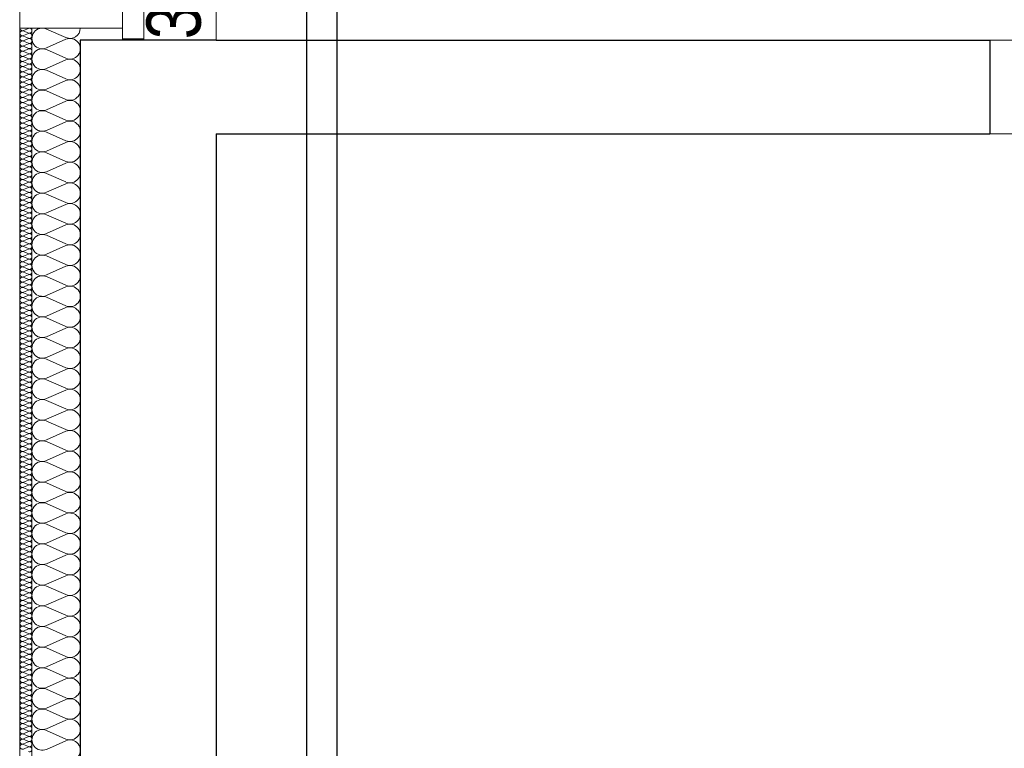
# Model space of a CAD drawing. Extents: x -440864 to -355682, y 13652 to 155872.
# Tile 48 of 179: x -430486 to -427227, y 58789 to 61202. Entities that reach past the tile are written whole.
import ezdxf
from ezdxf.lldxf.tags import DXFTag

# ---------------------------------------------------------------- set-up
doc = ezdxf.new("R2010")
doc.units = 0
doc.header["$MEASUREMENT"] = 0
doc.linetypes.add('Krawędzie ukryte', pattern=[150, 100, -50])
for name, color, linetype in [('#podkład', 252, 'Continuous'), ('Arch ocieplenie', 252, 'Continuous'), ('Inwent Izolacje', 252, 'Continuous'), ('IS_Opisy_działek_Therm', 7, 'SOLID'), ('IS_Powrót', 5, 'DASH'), ('IS_Text_Odbiornikow_Therm', 7, 'Continuous'), ('IS_Zasilanie', 1, 'SOLID')]:
    doc.layers.add(name, color=color, linetype=linetype)
for name, color, linetype, lineweight in [('Arch ocieplenie_Nr_Pióra__9', 252, 'Continuous', 13), ('Arch wykończenie_Nr_Pióra__3', 252, 'Continuous', 18), ('Inwent Izolacje_Nr_Pióra__2', 252, 'Continuous', 13), ('INWENT. OKNA_Nr_Pióra__5', 252, 'Continuous', 13), ('INWENT.ŚCIANY_Nr_Pióra__1', 252, 'Continuous', 25), ('INWENT.ŚCIANY_Nr_Pióra__2', 252, 'Continuous', 13), ('INWENT.ŚCIANY_Nr_Pióra__21', 252, 'Continuous', 9), ('Istniejące stropy_Nr_Pióra__5', 252, 'Continuous', 13)]:
    doc.layers.add(name, color=color, linetype=linetype, lineweight=lineweight)
doc.styles.get("Standard").update_dxf_attribs({"font": 'arial.ttf', "width": 0.8, "bigfont": 'BIGFONT.SHX'})
tags = doc.linetypes.add('DASH', pattern=[15, 10, -5]).pattern_tags.tags
tags[6:7] = [DXFTag(74, 4), DXFTag(75, 0), DXFTag(340, '0'), DXFTag(46, 0.0), DXFTag(50, 0.0), DXFTag(44, 0.0), DXFTag(45, 0.0)]
tags[4:5] = [DXFTag(74, 4), DXFTag(75, 0), DXFTag(340, '0'), DXFTag(46, 0.0), DXFTag(50, 0.0), DXFTag(44, 0.0), DXFTag(45, 0.0)]
tags = doc.linetypes.add('SOLID', pattern=[10, 10, 0]).pattern_tags.tags
tags[6:7] = [DXFTag(74, 4), DXFTag(75, 0), DXFTag(340, '0'), DXFTag(46, 0.0), DXFTag(50, 0.0), DXFTag(44, 0.0), DXFTag(45, 0.0)]
tags[4:5] = [DXFTag(74, 4), DXFTag(75, 0), DXFTag(340, '0'), DXFTag(46, 0.0), DXFTag(50, 0.0), DXFTag(44, 0.0), DXFTag(45, 0.0)]

# ---------------------------------------------------------------- blocks, each defined once
blk = doc.blocks.new('Izolacja cieplna 14_195', base_point=(-430484.9, 62322.6))
at = {"layer": 'Arch ocieplenie_Nr_Pióra__9', "linetype": 'Continuous'}
for p, q in [((-430456.9, 62321.9), (-430473, 62314.8)), ((-430473, 62313.4), (-430456.9, 62306.3)), ((-430456.9, 62304.9), (-430473, 62297.8)), ((-430473, 62296.4), (-430456.9, 62289.3)), ((-430456.9, 62287.9), (-430473, 62280.8)), ((-430473, 62279.4), (-430456.9, 62272.3)), ((-430456.9, 62270.9), (-430473, 62263.8)), ((-430473, 62262.4), (-430456.9, 62255.3)), ((-430456.9, 62253.9), (-430473, 62246.8)), ((-430473, 62245.4), (-430456.9, 62238.3)), ((-430456.9, 62236.9), (-430473, 62229.8)), ((-430473, 62228.4), (-430456.9, 62221.3)), ((-430456.9, 62219.9), (-430473, 62212.8)), ((-430473, 62211.4), (-430456.9, 62204.3)), ((-430456.9, 62202.9), (-430473, 62195.8)), ((-430473, 62194.4), (-430456.9, 62187.3)), ((-430456.9, 62185.9), (-430473, 62178.8)), ((-430473, 62177.4), (-430456.9, 62170.3)), ((-430456.9, 62168.9), (-430473, 62161.8)), ((-430473, 62160.4), (-430456.9, 62153.3)), ((-430456.9, 62151.9), (-430473, 62144.8)), ((-430473, 62143.4), (-430456.9, 62136.3)), ((-430456.9, 62134.9), (-430473, 62127.8)), ((-430473, 62126.4), (-430456.9, 62119.3)), ((-430456.9, 62117.9), (-430473, 62110.8)), ((-430473, 62109.4), (-430456.9, 62102.3)), ((-430456.9, 62100.9), (-430473, 62093.8)), ((-430473, 62092.4), (-430456.9, 62085.3)), ((-430456.9, 62083.9), (-430473, 62076.8)), ((-430473, 62075.4), (-430456.9, 62068.3)), ((-430456.9, 62066.9), (-430473, 62059.8)), ((-430473, 62058.4), (-430456.9, 62051.3)), ((-430456.9, 62049.9), (-430473, 62042.8)), ((-430473, 62041.4), (-430456.9, 62034.3)), ((-430456.9, 62032.9), (-430473, 62025.8)), ((-430473, 62024.4), (-430456.9, 62017.3)), ((-430456.9, 62015.9), (-430473, 62008.8)), ((-430473, 62007.4), (-430456.9, 62000.3)), ((-430456.9, 61998.9), (-430473, 61991.8)), ((-430473, 61990.4), (-430456.9, 61983.3)), ((-430456.9, 61981.9), (-430473, 61974.8)), ((-430473, 61973.4), (-430456.9, 61966.3)), ((-430456.9, 61964.9), (-430473, 61957.8)), ((-430473, 61956.4), (-430456.9, 61949.3)), ((-430456.9, 61947.9), (-430473, 61940.8)), ((-430473, 61939.4), (-430456.9, 61932.3)), ((-430456.9, 61930.9), (-430473, 61923.8)), ((-430473, 61922.4), (-430456.9, 61915.3)), ((-430456.9, 61913.9), (-430473, 61906.8)), ((-430473, 61905.4), (-430456.9, 61898.3)), ((-430456.9, 61896.9), (-430473, 61889.8)), ((-430473, 61888.4), (-430456.9, 61881.3)), ((-430456.9, 61879.9), (-430473, 61872.8)), ((-430473, 61871.4), (-430456.9, 61864.3)), ((-430456.9, 61862.9), (-430473, 61855.8)), ((-430473, 61854.4), (-430456.9, 61847.3)), ((-430456.9, 61845.9), (-430473, 61838.8)), ((-430473, 61837.4), (-430456.9, 61830.3)), ((-430456.9, 61828.9), (-430473, 61821.8)), ((-430473, 61820.4), (-430456.9, 61813.3)), ((-430456.9, 61811.9), (-430473, 61804.8)), ((-430473, 61803.4), (-430456.9, 61796.3)), ((-430456.9, 61794.9), (-430473, 61787.8)), ((-430473, 61786.4), (-430456.9, 61779.3)), ((-430456.9, 61777.9), (-430473, 61770.8)), ((-430473, 61769.4), (-430456.9, 61762.3)), ((-430456.9, 61760.9), (-430473, 61753.8)), ((-430473, 61752.4), (-430456.9, 61745.3)), ((-430456.9, 61743.9), (-430473, 61736.8)), ((-430473, 61735.4), (-430456.9, 61728.3)), ((-430456.9, 61726.9), (-430473, 61719.8)), ((-430473, 61718.4), (-430456.9, 61711.3)), ((-430456.9, 61709.9), (-430473, 61702.8)), ((-430473, 61701.4), (-430456.9, 61694.3)), ((-430456.9, 61692.9), (-430473, 61685.8)), ((-430473, 61684.4), (-430456.9, 61677.3)), ((-430456.9, 61675.9), (-430473, 61668.8)), ((-430473, 61667.4), (-430456.9, 61660.3)), ((-430456.9, 61658.9), (-430473, 61651.8)), ((-430473, 61650.4), (-430456.9, 61643.3)), ((-430456.9, 61641.9), (-430473, 61634.8)), ((-430473, 61633.4), (-430456.9, 61626.3)), ((-430456.9, 61624.9), (-430473, 61617.8)), ((-430473, 61616.4), (-430456.9, 61609.3)), ((-430456.9, 61607.9), (-430473, 61600.8)), ((-430473, 61599.4), (-430456.9, 61592.3)), ((-430456.9, 61590.9), (-430473, 61583.8)), ((-430473, 61582.4), (-430456.9, 61575.3)), ((-430456.9, 61573.9), (-430473, 61566.8)), ((-430473, 61565.4), (-430456.9, 61558.3)), ((-430456.9, 61556.9), (-430473, 61549.8)), ((-430473, 61548.4), (-430456.9, 61541.3)), ((-430456.9, 61539.9), (-430473, 61532.8)), ((-430473, 61531.4), (-430456.9, 61524.3)), ((-430456.9, 61522.9), (-430473, 61515.8)), ((-430473, 61514.4), (-430456.9, 61507.3)), ((-430456.9, 61505.9), (-430473, 61498.8)), ((-430473, 61497.4), (-430456.9, 61490.3)), ((-430456.9, 61488.9), (-430473, 61481.8)), ((-430473, 61480.4), (-430456.9, 61473.3)), ((-430456.9, 61471.9), (-430473, 61464.8)), ((-430473, 61463.4), (-430456.9, 61456.3)), ((-430456.9, 61454.9), (-430473, 61447.8)), ((-430473, 61446.4), (-430456.9, 61439.3)), ((-430456.9, 61437.9), (-430473, 61430.8)), ((-430473, 61429.4), (-430456.9, 61422.3)), ((-430456.9, 61420.9), (-430473, 61413.8)), ((-430473, 61412.4), (-430456.9, 61405.3)), ((-430456.9, 61403.9), (-430473, 61396.8)), ((-430473, 61395.4), (-430456.9, 61388.3)), ((-430456.9, 61386.9), (-430473, 61379.8)), ((-430473, 61378.4), (-430456.9, 61371.3)), ((-430456.9, 61369.9), (-430473, 61362.8)), ((-430473, 61361.4), (-430456.9, 61354.3)), ((-430456.9, 61352.9), (-430473, 61345.8)), ((-430473, 61344.4), (-430456.9, 61337.3)), ((-430456.9, 61335.9), (-430473, 61328.8)), ((-430473, 61327.4), (-430456.9, 61320.3)), ((-430456.9, 61318.9), (-430473, 61311.8)), ((-430473, 61310.4), (-430456.9, 61303.3)), ((-430456.9, 61301.9), (-430473, 61294.8)), ((-430473, 61293.4), (-430456.9, 61286.3)), ((-430456.9, 61284.9), (-430473, 61277.8)), ((-430473, 61276.4), (-430456.9, 61269.3)), ((-430456.9, 61267.9), (-430473, 61260.8)), ((-430473, 61259.4), (-430456.9, 61252.3)), ((-430456.9, 61250.9), (-430473, 61243.8)), ((-430473, 61242.4), (-430456.9, 61235.3)), ((-430456.9, 61233.9), (-430473, 61226.8)), ((-430473, 61225.4), (-430456.9, 61218.3)), ((-430456.9, 61216.9), (-430473, 61209.8)), ((-430473, 61208.4), (-430456.9, 61201.3)), ((-430456.9, 61199.9), (-430473, 61192.8)), ((-430473, 61191.4), (-430456.9, 61184.3)), ((-430456.9, 61182.9), (-430473, 61175.8)), ((-430473, 61174.4), (-430456.9, 61167.3)), ((-430456.9, 61165.9), (-430473, 61158.8)), ((-430473, 61157.4), (-430456.9, 61150.3)), ((-430456.9, 61148.9), (-430473, 61141.8)), ((-430473, 61140.4), (-430456.9, 61133.3)), ((-430456.9, 61131.9), (-430473, 61124.8)), ((-430473, 61123.4), (-430456.9, 61116.3)), ((-430456.9, 61114.9), (-430473, 61107.8)), ((-430473, 61106.4), (-430456.9, 61099.3)), ((-430456.9, 61097.9), (-430473, 61090.8)), ((-430473, 61089.4), (-430456.9, 61082.3)), ((-430456.9, 61080.9), (-430473, 61073.8)), ((-430473, 61072.4), (-430456.9, 61065.3)), ((-430456.9, 61063.9), (-430473, 61056.8)), ((-430473, 61055.4), (-430456.9, 61048.3)), ((-430456.9, 61046.9), (-430473, 61039.8)), ((-430473, 61038.4), (-430456.9, 61031.3)), ((-430456.9, 61029.9), (-430473, 61022.8)), ((-430473, 61021.4), (-430456.9, 61014.3)), ((-430456.9, 61012.9), (-430473, 61005.8)), ((-430473, 61004.4), (-430456.9, 60997.3)), ((-430456.9, 60995.9), (-430473, 60988.8)), ((-430473, 60987.4), (-430456.9, 60980.3)), ((-430456.9, 60978.9), (-430473, 60971.8)), ((-430473, 60970.4), (-430456.9, 60963.3)), ((-430456.9, 60961.9), (-430473, 60954.8)), ((-430473, 60953.4), (-430456.9, 60946.3)), ((-430456.9, 60944.9), (-430473, 60937.8)), ((-430473, 60936.4), (-430456.9, 60929.3)), ((-430456.9, 60927.9), (-430473, 60920.8)), ((-430473, 60919.4), (-430456.9, 60912.3)), ((-430456.9, 60910.9), (-430473, 60903.8)), ((-430473, 60902.4), (-430456.9, 60895.3)), ((-430456.9, 60893.9), (-430473, 60886.8)), ((-430473, 60885.4), (-430456.9, 60878.3)), ((-430456.9, 60876.9), (-430473, 60869.8)), ((-430473, 60868.4), (-430456.9, 60861.3)), ((-430456.9, 60859.9), (-430473, 60852.8)), ((-430473, 60851.4), (-430456.9, 60844.3)), ((-430456.9, 60842.9), (-430473, 60835.8)), ((-430473, 60834.4), (-430456.9, 60827.3)), ((-430456.9, 60825.9), (-430473, 60818.8)), ((-430473, 60817.4), (-430456.9, 60810.3)), ((-430456.9, 60808.9), (-430473, 60801.8)), ((-430473, 60800.4), (-430456.9, 60793.3)), ((-430456.9, 60791.9), (-430473, 60784.8)), ((-430473, 60783.4), (-430456.9, 60776.3)), ((-430456.9, 60774.9), (-430473, 60767.8)), ((-430473, 60766.4), (-430456.9, 60759.3)), ((-430456.9, 60757.9), (-430473, 60750.8)), ((-430473, 60749.4), (-430456.9, 60742.3)), ((-430456.9, 60740.9), (-430473, 60733.8)), ((-430473, 60732.4), (-430456.9, 60725.3)), ((-430456.9, 60723.9), (-430473, 60716.8)), ((-430473, 60715.4), (-430456.9, 60708.3)), ((-430456.9, 60706.9), (-430473, 60699.8)), ((-430473, 60698.4), (-430456.9, 60691.3)), ((-430456.9, 60689.9), (-430473, 60682.8)), ((-430473, 60681.4), (-430456.9, 60674.3)), ((-430456.9, 60672.9), (-430473, 60665.8)), ((-430473, 60664.4), (-430456.9, 60657.3)), ((-430456.9, 60655.9), (-430473, 60648.8)), ((-430473, 60647.4), (-430456.9, 60640.3)), ((-430456.9, 60638.9), (-430473, 60631.8)), ((-430473, 60630.4), (-430456.9, 60623.3)), ((-430456.9, 60621.9), (-430473, 60614.8)), ((-430473, 60613.4), (-430456.9, 60606.3)), ((-430456.9, 60604.9), (-430473, 60597.8)), ((-430473, 60596.4), (-430456.9, 60589.3)), ((-430456.9, 60587.9), (-430473, 60580.8)), ((-430473, 60579.4), (-430456.9, 60572.3)), ((-430456.9, 60570.9), (-430473, 60563.8)), ((-430473, 60562.4), (-430456.9, 60555.3)), ((-430456.9, 60553.9), (-430473, 60546.8)), ((-430473, 60545.4), (-430456.9, 60538.3)), ((-430456.9, 60536.9), (-430473, 60529.8)), ((-430473, 60528.4), (-430456.9, 60521.3)), ((-430456.9, 60519.9), (-430473, 60512.8)), ((-430473, 60511.4), (-430456.9, 60504.3)), ((-430456.9, 60502.9), (-430473, 60495.8)), ((-430473, 60494.4), (-430456.9, 60487.3)), ((-430456.9, 60485.9), (-430473, 60478.8)), ((-430473, 60477.4), (-430456.9, 60470.3)), ((-430456.9, 60468.9), (-430473, 60461.8)), ((-430473, 60460.4), (-430456.9, 60453.3)), ((-430456.9, 60451.9), (-430473, 60444.8)), ((-430473, 60443.4), (-430456.9, 60436.3)), ((-430456.9, 60434.9), (-430473, 60427.8)), ((-430473, 60426.4), (-430456.9, 60419.3)), ((-430456.9, 60417.9), (-430473, 60410.8)), ((-430473, 60409.4), (-430456.9, 60402.3)), ((-430456.9, 60400.9), (-430473, 60393.8)), ((-430473, 60392.4), (-430456.9, 60385.3)), ((-430456.9, 60383.9), (-430473, 60376.8)), ((-430473, 60375.4), (-430456.9, 60368.3)), ((-430456.9, 60366.9), (-430473, 60359.8)), ((-430473, 60358.4), (-430456.9, 60351.3)), ((-430456.9, 60349.9), (-430473, 60342.8)), ((-430473, 60341.4), (-430456.9, 60334.3)), ((-430456.9, 60332.9), (-430473, 60325.8)), ((-430473, 60324.4), (-430456.9, 60317.3)), ((-430456.9, 60315.9), (-430473, 60308.8)), ((-430473, 60307.4), (-430456.9, 60300.3)), ((-430456.9, 60298.9), (-430473, 60291.8)), ((-430473, 60290.4), (-430456.9, 60283.3)), ((-430456.9, 60281.9), (-430473, 60274.8)), ((-430473, 60273.4), (-430456.9, 60266.3)), ((-430456.9, 60264.9), (-430473, 60257.8)), ((-430473, 60256.4), (-430456.9, 60249.3)), ((-430456.9, 60247.9), (-430473, 60240.8)), ((-430473, 60239.4), (-430456.9, 60232.3)), ((-430456.9, 60230.9), (-430473, 60223.8)), ((-430473, 60222.4), (-430456.9, 60215.3)), ((-430456.9, 60213.9), (-430473, 60206.8)), ((-430473, 60205.4), (-430456.9, 60198.3)), ((-430456.9, 60196.9), (-430473, 60189.8)), ((-430473, 60188.4), (-430456.9, 60181.3)), ((-430456.9, 60179.9), (-430473, 60172.8)), ((-430473, 60171.4), (-430456.9, 60164.3)), ((-430456.9, 60162.9), (-430473, 60155.8)), ((-430473, 60154.4), (-430456.9, 60147.3)), ((-430456.9, 60145.9), (-430473, 60138.8)), ((-430473, 60137.4), (-430456.9, 60130.3)), ((-430456.9, 60128.9), (-430473, 60121.8)), ((-430473, 60120.4), (-430456.9, 60113.3)), ((-430456.9, 60111.9), (-430473, 60104.8)), ((-430473, 60103.4), (-430456.9, 60096.3)), ((-430456.9, 60094.9), (-430473, 60087.8)), ((-430473, 60086.4), (-430456.9, 60079.3)), ((-430456.9, 60077.9), (-430473, 60070.8)), ((-430473, 60069.4), (-430456.9, 60062.3)), ((-430456.9, 60060.9), (-430473, 60053.8)), ((-430473, 60052.4), (-430456.9, 60045.3)), ((-430456.9, 60043.9), (-430473, 60036.8)), ((-430473, 60035.4), (-430456.9, 60028.3)), ((-430456.9, 60026.9), (-430473, 60019.8)), ((-430473, 60018.4), (-430456.9, 60011.3)), ((-430456.9, 60009.9), (-430473, 60002.8)), ((-430473, 60001.4), (-430456.9, 59994.3)), ((-430456.9, 59992.9), (-430473, 59985.8)), ((-430473, 59984.4), (-430456.9, 59977.3)), ((-430456.9, 59975.9), (-430473, 59968.8)), ((-430473, 59967.4), (-430456.9, 59960.3)), ((-430456.9, 59958.9), (-430473, 59951.8)), ((-430473, 59950.4), (-430456.9, 59943.3)), ((-430456.9, 59941.9), (-430473, 59934.8))]:
    blk.add_line(p, q, dxfattribs=at)
for centre, start_param, end_param in [((-430476.4, 62305.6), 1.158004, 5.125183), ((-430476.4, 62322.6), 3.141593, 5.125182), ((-430453.5, 62314.1), 4.299595, 8.266775), ((-430476.4, 62288.6), 1.158004, 5.125183), ((-430476.4, 62271.6), 1.158004, 5.125183), ((-430453.5, 62297.1), 4.299595, 8.266775), ((-430453.5, 62280.1), 4.299595, 8.266775), ((-430476.4, 62254.6), 1.158004, 5.125183), ((-430476.4, 62237.6), 1.158004, 5.125183), ((-430453.5, 62263.1), 4.299595, 8.266775), ((-430453.5, 62246.1), 4.299595, 8.266775), ((-430476.4, 62220.6), 1.158004, 5.125183), ((-430476.4, 62203.6), 1.158004, 5.125183), ((-430453.5, 62229.1), 4.299595, 8.266775), ((-430453.5, 62212.1), 4.299595, 8.266775), ((-430476.4, 62186.6), 1.158004, 5.125183), ((-430453.5, 62195.1), 4.299595, 8.266775), ((-430453.5, 62178.1), 4.299595, 8.266775), ((-430476.4, 62169.6), 1.158004, 5.125183), ((-430476.4, 62152.6), 1.158004, 5.125183), ((-430453.5, 62161.1), 4.299595, 8.266775), ((-430453.5, 62144.1), 4.299595, 8.266775), ((-430476.4, 62135.6), 1.158004, 5.125183), ((-430476.4, 62118.6), 1.158004, 5.125183), ((-430453.5, 62127.1), 4.299595, 8.266775), ((-430453.5, 62110.1), 4.299595, 8.266775), ((-430476.4, 62101.6), 1.158004, 5.125183), ((-430476.4, 62084.6), 1.158004, 5.125183), ((-430453.5, 62093.1), 4.299595, 8.266775), ((-430453.5, 62076.1), 4.299595, 8.266775), ((-430476.4, 62067.6), 1.158004, 5.125183), ((-430476.4, 62050.6), 1.158004, 5.125183), ((-430453.5, 62059.1), 4.299595, 8.266775), ((-430453.5, 62042.1), 4.299595, 8.266775), ((-430476.4, 62033.6), 1.158004, 5.125183), ((-430476.4, 62016.6), 1.158004, 5.125183), ((-430453.5, 62025.1), 4.299595, 8.266775), ((-430453.5, 62008.1), 4.299595, 8.266775), ((-430476.4, 61999.6), 1.158004, 5.125183), ((-430476.4, 61982.6), 1.158004, 5.125183), ((-430453.5, 61991.1), 4.299595, 8.266775), ((-430476.4, 61965.6), 1.158004, 5.125183), ((-430476.4, 61948.6), 1.158004, 5.125183), ((-430453.5, 61974.1), 4.299595, 8.266775), ((-430453.5, 61957.1), 4.299595, 8.266775), ((-430476.4, 61931.6), 1.158004, 5.125183), ((-430476.4, 61914.6), 1.158004, 5.125183), ((-430453.5, 61940.1), 4.299595, 8.266775), ((-430453.5, 61923.1), 4.299595, 8.266775), ((-430476.4, 61897.6), 1.158004, 5.125183), ((-430476.4, 61880.6), 1.158004, 5.125183), ((-430453.5, 61906.1), 4.299595, 8.266775), ((-430453.5, 61889.1), 4.299595, 8.266775), ((-430476.4, 61863.6), 1.158004, 5.125183), ((-430476.4, 61846.6), 1.158004, 5.125183), ((-430453.5, 61872.1), 4.299595, 8.266775), ((-430453.5, 61855.1), 4.299595, 8.266775), ((-430476.4, 61829.6), 1.158004, 5.125183), ((-430476.4, 61812.6), 1.158004, 5.125183), ((-430453.5, 61838.1), 4.299595, 8.266775), ((-430453.5, 61821.1), 4.299595, 8.266775), ((-430476.4, 61795.6), 1.158004, 5.125183), ((-430453.5, 61804.1), 4.299595, 8.266775), ((-430453.5, 61787.1), 4.299595, 8.266775), ((-430476.4, 61778.6), 1.158004, 5.125183), ((-430476.4, 61761.6), 1.158004, 5.125183), ((-430453.5, 61770.1), 4.299595, 8.266775), ((-430453.5, 61753.1), 4.299595, 8.266775), ((-430476.4, 61744.6), 1.158004, 5.125183), ((-430476.4, 61727.6), 1.158004, 5.125183), ((-430453.5, 61736.1), 4.299595, 8.266775), ((-430453.5, 61719.1), 4.299595, 8.266775), ((-430476.4, 61710.6), 1.158004, 5.125183), ((-430476.4, 61693.6), 1.158004, 5.125183), ((-430453.5, 61702.1), 4.299595, 8.266775), ((-430453.5, 61685.1), 4.299595, 8.266775), ((-430476.4, 61676.6), 1.158004, 5.125183), ((-430476.4, 61659.6), 1.158004, 5.125183), ((-430453.5, 61668.1), 4.299595, 8.266775), ((-430453.5, 61651.1), 4.299595, 8.266775), ((-430476.4, 61642.6), 1.158004, 5.125183), ((-430476.4, 61625.6), 1.158004, 5.125183), ((-430453.5, 61634.1), 4.299595, 8.266775), ((-430453.5, 61617.1), 4.299595, 8.266775), ((-430476.4, 61608.6), 1.158004, 5.125183), ((-430476.4, 61591.6), 1.158004, 5.125183), ((-430453.5, 61600.1), 4.299595, 8.266775), ((-430476.4, 61574.6), 1.158004, 5.125183), ((-430476.4, 61557.6), 1.158004, 5.125183), ((-430453.5, 61583.1), 4.299595, 8.266775), ((-430453.5, 61566.1), 4.299595, 8.266775), ((-430476.4, 61540.6), 1.158004, 5.125183), ((-430476.4, 61523.6), 1.158004, 5.125183), ((-430453.5, 61549.1), 4.299595, 8.266775), ((-430453.5, 61532.1), 4.299595, 8.266775), ((-430476.4, 61506.6), 1.158004, 5.125183), ((-430476.4, 61489.6), 1.158004, 5.125183), ((-430453.5, 61515.1), 4.299595, 8.266775), ((-430453.5, 61498.1), 4.299595, 8.266775), ((-430476.4, 61472.6), 1.158004, 5.125183), ((-430476.4, 61455.6), 1.158004, 5.125183), ((-430453.5, 61481.1), 4.299595, 8.266775), ((-430453.5, 61464.1), 4.299595, 8.266775), ((-430476.4, 61438.6), 1.158004, 5.125183), ((-430476.4, 61421.6), 1.158004, 5.125183), ((-430453.5, 61447.1), 4.299595, 8.266775), ((-430453.5, 61430.1), 4.299595, 8.266775), ((-430476.4, 61404.6), 1.158004, 5.125183), ((-430453.5, 61413.1), 4.299595, 8.266775), ((-430453.5, 61396.1), 4.299595, 8.266775), ((-430476.4, 61387.6), 1.158004, 5.125183), ((-430476.4, 61370.6), 1.158004, 5.125183), ((-430453.5, 61379.1), 4.299595, 8.266775), ((-430453.5, 61362.1), 4.299595, 8.266775), ((-430476.4, 61353.6), 1.158004, 5.125183), ((-430476.4, 61336.6), 1.158004, 5.125183), ((-430453.5, 61345.1), 4.299595, 8.266775), ((-430453.5, 61328.1), 4.299595, 8.266775), ((-430476.4, 61319.6), 1.158004, 5.125183), ((-430476.4, 61302.6), 1.158004, 5.125183), ((-430453.5, 61311.1), 4.299595, 8.266775), ((-430453.5, 61294.1), 4.299595, 8.266775), ((-430476.4, 61285.6), 1.158004, 5.125183), ((-430476.4, 61268.6), 1.158004, 5.125183), ((-430453.5, 61277.1), 4.299595, 8.266775), ((-430453.5, 61260.1), 4.299595, 8.266775), ((-430476.4, 61251.6), 1.158004, 5.125183), ((-430476.4, 61234.6), 1.158004, 5.125183), ((-430453.5, 61243.1), 4.299595, 8.266775), ((-430453.5, 61226.1), 4.299595, 8.266775), ((-430476.4, 61217.6), 1.158004, 5.125183), ((-430476.4, 61200.6), 1.158004, 5.125183), ((-430453.5, 61209.1), 4.299595, 8.266775), ((-430476.4, 61183.6), 1.158004, 5.125183), ((-430476.4, 61166.6), 1.158004, 5.125183), ((-430453.5, 61192.1), 4.299595, 8.266775), ((-430453.5, 61175.1), 4.299595, 8.266775), ((-430476.4, 61149.6), 1.158004, 5.125183), ((-430476.4, 61132.6), 1.158004, 5.125183), ((-430453.5, 61158.1), 4.299595, 8.266775), ((-430453.5, 61141.1), 4.299595, 8.266775), ((-430476.4, 61115.6), 1.158004, 5.125183), ((-430476.4, 61098.6), 1.158004, 5.125183), ((-430453.5, 61124.1), 4.299595, 8.266775), ((-430453.5, 61107.1), 4.299595, 8.266775), ((-430476.4, 61081.6), 1.158004, 5.125183), ((-430476.4, 61064.6), 1.158004, 5.125183), ((-430453.5, 61090.1), 4.299595, 8.266775), ((-430453.5, 61073.1), 4.299595, 8.266775), ((-430476.4, 61047.6), 1.158004, 5.125183), ((-430476.4, 61030.6), 1.158004, 5.125183), ((-430453.5, 61056.1), 4.299595, 8.266775), ((-430453.5, 61039.1), 4.299595, 8.266775), ((-430476.4, 61013.6), 1.158004, 5.125183), ((-430453.5, 61022.1), 4.299595, 8.266775), ((-430453.5, 61005.1), 4.299595, 8.266775), ((-430476.4, 60996.6), 1.158004, 5.125183), ((-430476.4, 60979.6), 1.158004, 5.125183), ((-430453.5, 60988.1), 4.299595, 8.266775), ((-430453.5, 60971.1), 4.299595, 8.266775), ((-430476.4, 60962.6), 1.158004, 5.125183), ((-430476.4, 60945.6), 1.158004, 5.125183), ((-430453.5, 60954.1), 4.299595, 8.266775), ((-430453.5, 60937.1), 4.299595, 8.266775), ((-430476.4, 60928.6), 1.158004, 5.125183), ((-430476.4, 60911.6), 1.158004, 5.125183), ((-430453.5, 60920.1), 4.299595, 8.266775), ((-430453.5, 60903.1), 4.299595, 8.266775), ((-430476.4, 60894.6), 1.158004, 5.125183), ((-430476.4, 60877.6), 1.158004, 5.125183), ((-430453.5, 60886.1), 4.299595, 8.266775), ((-430453.5, 60869.1), 4.299595, 8.266775), ((-430476.4, 60860.6), 1.158004, 5.125183), ((-430476.4, 60843.6), 1.158004, 5.125183), ((-430453.5, 60852.1), 4.299595, 8.266775), ((-430453.5, 60835.1), 4.299595, 8.266775), ((-430476.4, 60826.6), 1.158004, 5.125183), ((-430476.4, 60809.6), 1.158004, 5.125183), ((-430453.5, 60818.1), 4.299595, 8.266775), ((-430476.4, 60792.6), 1.158004, 5.125183), ((-430476.4, 60775.6), 1.158004, 5.125183), ((-430453.5, 60801.1), 4.299595, 8.266775), ((-430453.5, 60784.1), 4.299595, 8.266775), ((-430476.4, 60758.6), 1.158004, 5.125183), ((-430476.4, 60741.6), 1.158004, 5.125183), ((-430453.5, 60767.1), 4.299595, 8.266775), ((-430453.5, 60750.1), 4.299595, 8.266775), ((-430476.4, 60724.6), 1.158004, 5.125183), ((-430476.4, 60707.6), 1.158004, 5.125183), ((-430453.5, 60733.1), 4.299595, 8.266775), ((-430453.5, 60716.1), 4.299595, 8.266775), ((-430476.4, 60690.6), 1.158004, 5.125183), ((-430476.4, 60673.6), 1.158004, 5.125183), ((-430453.5, 60699.1), 4.299595, 8.266775), ((-430453.5, 60682.1), 4.299595, 8.266775), ((-430476.4, 60656.6), 1.158004, 5.125183), ((-430476.4, 60639.6), 1.158004, 5.125183), ((-430453.5, 60665.1), 4.299595, 8.266775), ((-430453.5, 60648.1), 4.299595, 8.266775), ((-430476.4, 60622.6), 1.158004, 5.125183), ((-430453.5, 60631.1), 4.299595, 8.266775), ((-430453.5, 60614.1), 4.299595, 8.266775), ((-430476.4, 60605.6), 1.158004, 5.125183), ((-430476.4, 60588.6), 1.158004, 5.125183), ((-430453.5, 60597.1), 4.299595, 8.266775), ((-430453.5, 60580.1), 4.299595, 8.266775), ((-430476.4, 60571.6), 1.158004, 5.125183), ((-430476.4, 60554.6), 1.158004, 5.125183), ((-430453.5, 60563.1), 4.299595, 8.266775), ((-430453.5, 60546.1), 4.299595, 8.266775), ((-430476.4, 60537.6), 1.158004, 5.125183), ((-430476.4, 60520.6), 1.158004, 5.125183), ((-430453.5, 60529.1), 4.299595, 8.266775), ((-430453.5, 60512.1), 4.299595, 8.266775), ((-430476.4, 60503.6), 1.158004, 5.125183), ((-430476.4, 60486.6), 1.158004, 5.125183), ((-430453.5, 60495.1), 4.299595, 8.266775), ((-430453.5, 60478.1), 4.299595, 8.266775), ((-430476.4, 60469.6), 1.158004, 5.125183), ((-430476.4, 60452.6), 1.158004, 5.125183), ((-430453.5, 60461.1), 4.299595, 8.266775), ((-430453.5, 60444.1), 4.299595, 8.266775), ((-430476.4, 60435.6), 1.158004, 5.125183), ((-430476.4, 60418.6), 1.158004, 5.125183), ((-430453.5, 60427.1), 4.299595, 8.266775), ((-430476.4, 60401.6), 1.158004, 5.125183), ((-430476.4, 60384.6), 1.158004, 5.125183), ((-430453.5, 60410.1), 4.299595, 8.266775), ((-430453.5, 60393.1), 4.299595, 8.266775), ((-430476.4, 60367.6), 1.158004, 5.125183), ((-430476.4, 60350.6), 1.158004, 5.125183), ((-430453.5, 60376.1), 4.299595, 8.266775), ((-430453.5, 60359.1), 4.299595, 8.266775), ((-430476.4, 60333.6), 1.158004, 5.125183), ((-430476.4, 60316.6), 1.158004, 5.125183), ((-430453.5, 60342.1), 4.299595, 8.266775), ((-430453.5, 60325.1), 4.299595, 8.266775), ((-430476.4, 60299.6), 1.158004, 5.125183), ((-430476.4, 60282.6), 1.158004, 5.125183), ((-430453.5, 60308.1), 4.299595, 8.266775), ((-430453.5, 60291.1), 4.299595, 8.266775), ((-430476.4, 60265.6), 1.158004, 5.125183), ((-430476.4, 60248.6), 1.158004, 5.125183), ((-430453.5, 60274.1), 4.299595, 8.266775), ((-430453.5, 60257.1), 4.299595, 8.266775), ((-430476.4, 60231.6), 1.158004, 5.125183), ((-430453.5, 60240.1), 4.299595, 8.266775), ((-430453.5, 60223.1), 4.299595, 8.266775), ((-430476.4, 60214.6), 1.158004, 5.125183), ((-430476.4, 60197.6), 1.158004, 5.125183), ((-430453.5, 60206.1), 4.299595, 8.266775), ((-430453.5, 60189.1), 4.299595, 8.266775), ((-430476.4, 60180.6), 1.158004, 5.125183), ((-430476.4, 60163.6), 1.158004, 5.125183), ((-430453.5, 60172.1), 4.299595, 8.266775), ((-430453.5, 60155.1), 4.299595, 8.266775), ((-430476.4, 60146.6), 1.158004, 5.125183), ((-430476.4, 60129.6), 1.158004, 5.125183), ((-430453.5, 60138.1), 4.299595, 8.266775), ((-430453.5, 60121.1), 4.299595, 8.266775), ((-430476.4, 60112.6), 1.158004, 5.125183), ((-430476.4, 60095.6), 1.158004, 5.125183), ((-430453.5, 60104.1), 4.299595, 8.266775), ((-430453.5, 60087.1), 4.299595, 8.266775), ((-430476.4, 60078.6), 1.158004, 5.125183), ((-430476.4, 60061.6), 1.158004, 5.125183), ((-430453.5, 60070.1), 4.299595, 8.266775), ((-430453.5, 60053.1), 4.299595, 8.266775), ((-430476.4, 60044.6), 1.158004, 5.125183), ((-430476.4, 60027.6), 1.158004, 5.125183), ((-430453.5, 60036.1), 4.299595, 8.266775), ((-430476.4, 60010.6), 1.158004, 5.125183), ((-430476.4, 59993.6), 1.158004, 5.125183), ((-430453.5, 60019.1), 4.299595, 8.266775), ((-430453.5, 60002.1), 4.299595, 8.266775), ((-430476.4, 59976.6), 1.158004, 5.125183), ((-430476.4, 59959.6), 1.158004, 5.125183), ((-430453.5, 59985.1), 4.299595, 8.266775), ((-430453.5, 59968.1), 4.299595, 8.266775), ((-430476.4, 59942.6), 1.158004, 5.125183), ((-430453.5, 59951.1), 4.299595, 8.266775), ((-430453.5, 59934.1), 4.299595, 8.266775)]:
    blk.add_ellipse(centre, major_axis=(8.51, 0), ratio=0.999163, start_param=start_param, end_param=end_param, dxfattribs=at)
blk = doc.blocks.new('Izolacja cieplna 14_318', base_point=(-430284.9, 57812.6))
at = {"layer": 'Inwent Izolacje_Nr_Pióra__2', "linetype": 'Continuous'}
for p, q in [((-430332.6, 62291.3), (-430397.3, 62319.7)), ((-430397.3, 62257.1), (-430332.6, 62285.6)), ((-430332.6, 62223), (-430397.3, 62251.4)), ((-430397.3, 62188.8), (-430332.6, 62217.2)), ((-430332.6, 62154.6), (-430397.3, 62183.1)), ((-430397.3, 62120.5), (-430332.6, 62148.9)), ((-430332.6, 62086.3), (-430397.3, 62114.7)), ((-430397.3, 62052.1), (-430332.6, 62080.6)), ((-430332.6, 62018), (-430397.3, 62046.4)), ((-430397.3, 61983.8), (-430332.6, 62012.2)), ((-430332.6, 61949.6), (-430397.3, 61978.1)), ((-430397.3, 61915.5), (-430332.6, 61943.9)), ((-430332.6, 61881.3), (-430397.3, 61909.7)), ((-430397.3, 61847.1), (-430332.6, 61875.6)), ((-430332.6, 61813), (-430397.3, 61841.4)), ((-430397.3, 61778.8), (-430332.6, 61807.2)), ((-430332.6, 61744.6), (-430397.3, 61773.1)), ((-430397.3, 61710.5), (-430332.6, 61738.9)), ((-430332.6, 61676.3), (-430397.3, 61704.7)), ((-430397.3, 61642.1), (-430332.6, 61670.6)), ((-430332.6, 61608), (-430397.3, 61636.4)), ((-430397.3, 61573.8), (-430332.6, 61602.2)), ((-430332.6, 61539.6), (-430397.3, 61568.1)), ((-430397.3, 61505.5), (-430332.6, 61533.9)), ((-430332.6, 61471.3), (-430397.3, 61499.7)), ((-430397.3, 61437.1), (-430332.6, 61465.6)), ((-430332.6, 61403), (-430397.3, 61431.4)), ((-430397.3, 61368.8), (-430332.6, 61397.2)), ((-430332.6, 61334.6), (-430397.3, 61363.1)), ((-430397.3, 61300.5), (-430332.6, 61328.9)), ((-430332.6, 61266.3), (-430397.3, 61294.7)), ((-430397.3, 61232.1), (-430332.6, 61260.6)), ((-430332.6, 61198), (-430397.3, 61226.4)), ((-430397.3, 61163.8), (-430332.6, 61192.2)), ((-430332.6, 61129.6), (-430397.3, 61158.1)), ((-430397.3, 61095.5), (-430332.6, 61123.9)), ((-430332.6, 61061.3), (-430397.3, 61089.7)), ((-430397.3, 61027.1), (-430332.6, 61055.6)), ((-430332.6, 60993), (-430397.3, 61021.4)), ((-430397.3, 60958.8), (-430332.6, 60987.2)), ((-430332.6, 60924.6), (-430397.3, 60953.1)), ((-430397.3, 60890.5), (-430332.6, 60918.9)), ((-430332.6, 60856.3), (-430397.3, 60884.7)), ((-430397.3, 60822.1), (-430332.6, 60850.6)), ((-430332.6, 60788), (-430397.3, 60816.4)), ((-430397.3, 60753.8), (-430332.6, 60782.2)), ((-430332.6, 60719.6), (-430397.3, 60748.1)), ((-430397.3, 60685.5), (-430332.6, 60713.9)), ((-430332.6, 60651.3), (-430397.3, 60679.7)), ((-430397.3, 60617.1), (-430332.6, 60645.6)), ((-430332.6, 60583), (-430397.3, 60611.4)), ((-430397.3, 60548.8), (-430332.6, 60577.2)), ((-430332.6, 60514.6), (-430397.3, 60543.1)), ((-430397.3, 60480.5), (-430332.6, 60508.9)), ((-430332.6, 60446.3), (-430397.3, 60474.7)), ((-430397.3, 60412.1), (-430332.6, 60440.6)), ((-430332.6, 60378), (-430397.3, 60406.4)), ((-430397.3, 60343.8), (-430332.6, 60372.2)), ((-430332.6, 60309.6), (-430397.3, 60338.1)), ((-430397.3, 60275.5), (-430332.6, 60303.9)), ((-430332.6, 60241.3), (-430397.3, 60269.7)), ((-430397.3, 60207.1), (-430332.6, 60235.6)), ((-430332.6, 60173), (-430397.3, 60201.4)), ((-430397.3, 60138.8), (-430332.6, 60167.2)), ((-430332.6, 60104.6), (-430397.3, 60133.1)), ((-430397.3, 60070.5), (-430332.6, 60098.9)), ((-430332.6, 60036.3), (-430397.3, 60064.7)), ((-430397.3, 60002.1), (-430332.6, 60030.6)), ((-430332.6, 59968), (-430397.3, 59996.4)), ((-430397.3, 59933.8), (-430332.6, 59962.2))]:
    blk.add_line(p, q, dxfattribs=at)
for centre, start_param, end_param in [((-430410.9, 62288.4), 5.870392, 9.837571), ((-430319, 62322.6), 2.7288, 4.712389), ((-430319, 62254.3), 2.7288, 6.695979), ((-430410.9, 62220.1), 5.870392, 9.837571), ((-430319, 62185.9), 2.7288, 6.695979), ((-430410.9, 62151.8), 5.870392, 9.837571), ((-430319, 62117.6), 2.7288, 6.695979), ((-430410.9, 62083.4), 5.870392, 9.837571), ((-430319, 62049.3), 2.7288, 6.695979), ((-430410.9, 62015.1), 5.870392, 9.837571), ((-430319, 61980.9), 2.7288, 6.695979), ((-430410.9, 61946.8), 5.870392, 9.837571), ((-430319, 61912.6), 2.7288, 6.695979), ((-430410.9, 61878.4), 5.870392, 9.837571), ((-430319, 61844.3), 2.7288, 6.695979), ((-430410.9, 61810.1), 5.870392, 9.837571), ((-430319, 61775.9), 2.7288, 6.695979), ((-430410.9, 61741.8), 5.870392, 9.837571), ((-430319, 61707.6), 2.7288, 6.695979), ((-430410.9, 61673.4), 5.870392, 9.837571), ((-430319, 61639.3), 2.7288, 6.695979), ((-430410.9, 61605.1), 5.870392, 9.837571), ((-430319, 61570.9), 2.7288, 6.695979), ((-430410.9, 61536.8), 5.870392, 9.837571), ((-430319, 61502.6), 2.7288, 6.695979), ((-430410.9, 61468.4), 5.870392, 9.837571), ((-430319, 61434.3), 2.7288, 6.695979), ((-430410.9, 61400.1), 5.870392, 9.837571), ((-430319, 61365.9), 2.7288, 6.695979), ((-430410.9, 61331.8), 5.870392, 9.837571), ((-430319, 61297.6), 2.7288, 6.695979), ((-430410.9, 61263.4), 5.870392, 9.837571), ((-430319, 61229.3), 2.7288, 6.695979), ((-430410.9, 61195.1), 5.870392, 9.837571), ((-430319, 61160.9), 2.7288, 6.695979), ((-430410.9, 61126.8), 5.870392, 9.837571), ((-430319, 61092.6), 2.7288, 6.695979), ((-430410.9, 61058.4), 5.870392, 9.837571), ((-430319, 61024.3), 2.7288, 6.695979), ((-430410.9, 60990.1), 5.870392, 9.837571), ((-430319, 60955.9), 2.7288, 6.695979), ((-430410.9, 60921.8), 5.870392, 9.837571), ((-430319, 60887.6), 2.7288, 6.695979), ((-430410.9, 60853.4), 5.870392, 9.837571), ((-430319, 60819.3), 2.7288, 6.695979), ((-430410.9, 60785.1), 5.870392, 9.837571), ((-430319, 60750.9), 2.7288, 6.695979), ((-430410.9, 60716.8), 5.870392, 9.837571), ((-430319, 60682.6), 2.7288, 6.695979), ((-430410.9, 60648.4), 5.870392, 9.837571), ((-430319, 60614.3), 2.7288, 6.695979), ((-430410.9, 60580.1), 5.870392, 9.837571), ((-430319, 60545.9), 2.7288, 6.695979), ((-430410.9, 60511.8), 5.870392, 9.837571), ((-430319, 60477.6), 2.7288, 6.695979), ((-430410.9, 60443.4), 5.870392, 9.837571), ((-430319, 60409.3), 2.7288, 6.695979), ((-430410.9, 60375.1), 5.870392, 9.837571), ((-430319, 60340.9), 2.7288, 6.695979), ((-430410.9, 60306.8), 5.870392, 9.837571), ((-430319, 60272.6), 2.7288, 6.695979), ((-430410.9, 60238.4), 5.870392, 9.837571), ((-430319, 60204.3), 2.7288, 6.695979), ((-430410.9, 60170.1), 5.870392, 9.837571), ((-430319, 60135.9), 2.7288, 6.695979), ((-430410.9, 60101.8), 5.870392, 9.837571), ((-430319, 60067.6), 2.7288, 6.695979), ((-430410.9, 60033.4), 5.870392, 9.837571), ((-430319, 59999.3), 2.7288, 6.695979), ((-430410.9, 59965.1), 5.870392, 9.837571), ((-430319, 59930.9), 2.7288, 6.695979)]:
    blk.add_ellipse(centre, major_axis=(0, 34.2), ratio=0.995956, start_param=start_param, end_param=end_param, dxfattribs=at)
blk = doc.blocks.new('piętro')
at = {"layer": 'Arch wykończenie_Nr_Pióra__3', "color": 252, "linetype": 'Continuous'}
for p, q in [((-430484.9, 54674.3), (-430144.9, 54674.3)), ((-430484.9, 50084.3), (-430484.9, 54674.3))]:
    blk.add_line(p, q, dxfattribs=at)
at = {"layer": 'INWENT. OKNA_Nr_Pióra__5', "color": 252, "linetype": 'Continuous'}
for p, q in [((-430144.9, 55524.3), (-430144.9, 54634.3)), ((-430074.9, 55524.3), (-430074.9, 54634.3)), ((-430074.9, 54639.3), (-430144.9, 54639.3))]:
    blk.add_line(p, q, dxfattribs=at)
at = {"layer": 'INWENT.ŚCIANY_Nr_Pióra__1', "color": 252, "linetype": 'Continuous'}
for p, q in [((-429834.9, 54634.3), (-430284.9, 54634.3)), ((-430284.9, 54634.3), (-430284.9, 50264.3)), ((-429834.9, 54634.3), (-427274.9, 54634.3)), ((-427274.9, 54634.3), (-427274.9, 54324.3)), ((-429834.9, 54324.3), (-427274.9, 54324.3)), ((-429834.9, 54324.3), (-429834.9, 50704.3))]:
    blk.add_line(p, q, dxfattribs=at)
at = {"layer": 'INWENT.ŚCIANY_Nr_Pióra__2', "color": 252, "linetype": 'Continuous'}
blk.add_line((-430444.9, 50164.3), (-430444.9, 54674.3), dxfattribs=at)
at = {"layer": 'INWENT.ŚCIANY_Nr_Pióra__21', "color": 252, "linetype": 'Continuous'}
for p, q in [((-429834.9, 55524.3), (-429834.9, 54634.3)), ((-430484.9, 54674.3), (-430484.9, 55484.3))]:
    blk.add_line(p, q, dxfattribs=at)
at = {"layer": 'Istniejące stropy_Nr_Pióra__5', "color": 252, "linetype": 'Krawędzie ukryte'}
for p, q in [((-427274.9, 54634.3), (-421854.9, 54634.3)), ((-427274.9, 54324.3), (-421854.9, 54324.3))]:
    blk.add_line(p, q, dxfattribs=at)
at = {"layer": 'Arch ocieplenie', "color": 252, "linetype": 'Continuous', "lineweight": 13}
blk.add_blockref('Izolacja cieplna 14_195', (-430484.9, 54674.3), dxfattribs=at)
at = {"layer": 'Inwent Izolacje', "color": 252, "linetype": 'Continuous', "lineweight": 13}
blk.add_blockref('Izolacja cieplna 14_318', (-430284.9, 50164.3), dxfattribs=at)

msp = doc.modelspace()

# ---------------------------------------------------------------- block references
at = {"layer": '#podkład', "color": 3, "lineweight": 50}
msp.add_blockref('piętro', (0, 6500), dxfattribs=at)

# ---------------------------------------------------------------- next in the draw order: linework, layer by layer
at = {"layer": 'IS_Powrót', "lineweight": 30, "ltscale": 10}
msp.add_line((-429434.9, 57640.8), (-429434.9, 61797.7), dxfattribs=at)
at = {"layer": 'IS_Zasilanie', "lineweight": 30, "ltscale": 10}
msp.add_line((-429534.9, 57554.8), (-429534.9, 61697.7), dxfattribs=at)

# ---------------------------------------------------------------- next in the draw order: texts
at = {"layer": 'IS_Opisy_działek_Therm', "color": 3, "lineweight": 50, "ltscale": 10, "char_height": 180}
for insert, attachment_point in [((-428849.9, 59236), 7), ((-428849.9, 59192.8), 1), ((-428909.9, 59161), 7), ((-428909.9, 59161), 7)]:
    msp.add_mtext('\\fArial|b0|i0;', dxfattribs=dict(at, insert=insert, attachment_point=attachment_point))
at = {"layer": 'IS_Text_Odbiornikow_Therm', "linetype": 'SOLID', "ltscale": 10, "insert": (-430066.3, 61137.5), "char_height": 180, "attachment_point": 1, "rotation": 90}
msp.add_mtext('\\fArial|b0|i0;33KV/600', dxfattribs=at)

doc.saveas('drawing.dxf')
